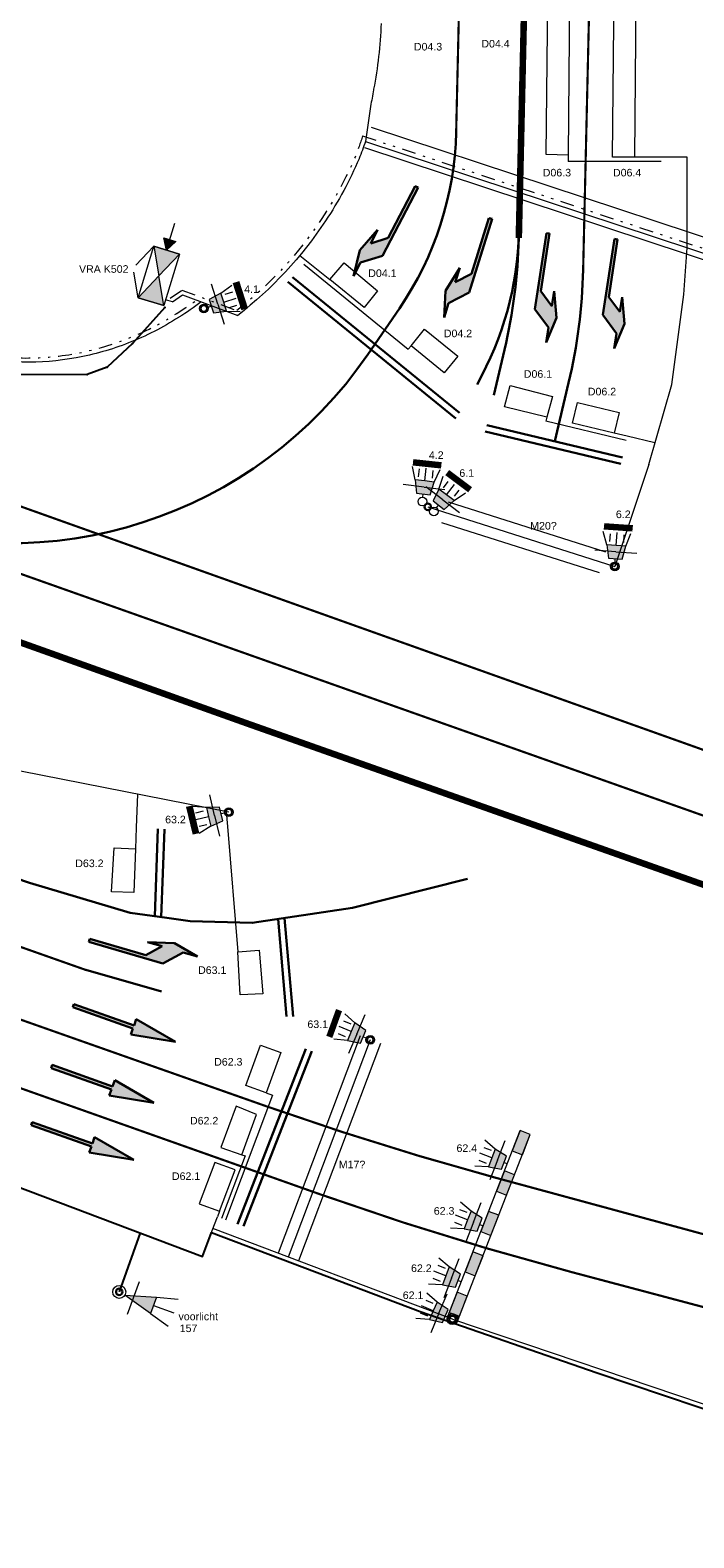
# Model space of a CAD drawing. Extents: x 133810 to 134220, y 448637 to 448926.
# Tile 9 of 13: x 134040 to 134071, y 448735 to 448804. Entities that reach past the tile are written whole.
import ezdxf
from ezdxf.enums import TextEntityAlignment as Align

# ---------------------------------------------------------------- set-up
doc = ezdxf.new("R2010")
doc.units = 0
doc.header["$MEASUREMENT"] = 0
for name, pattern in [('DGN Style 6', [17.238445, 6.344328, -3.62533, 0.009063, -3.62533, 0.009063, -3.62533]), ('VW-1-3_STREEP-N', [4, 1, -3]), ('VW-1-3_STREEP30-N', [4, 1, -3])]:
    doc.linetypes.add(name, pattern=pattern)
doc.layers.add('1-kabel nieuw', color=2, linetype='Continuous')
doc.layers.add('PNTS', color=1, linetype='Continuous')
for name, color, linetype, lineweight in [('N-WA-VW-VRI-BESTAAND-LUSSEN', 1, 'Continuous', 0), ('N-WA-VW-VRI-KABELTRACE-BESTAAND', 1, 'Continuous', 0), ('N-WA-VW-VRI-KOPPELKABEL BESTAAND', 12, 'DGN Style 6', 13), ('N-WA-VW-VRI-MANTELBUIS-BESTAAND', 1, 'Continuous', 0), ('N-WA-VW-VRI-MEUBILAIR', 7, 'Continuous', 13), ('N-WA-VW-VRI-MEUBILAIR POLITIEPANEEL', 7, 'Continuous', 13), ('N-WA-VW-VRI-MEUBILAIR VRI KAST', 7, 'Continuous', 13), ('N-WA-VW-VRI-UITLEGGER', 7, 'Continuous', 0), ('N-WA-VW-VRI-UITLEGGER BESTAAND', 1, 'Continuous', 0), ('N-WA-VW-VRI-UITSLIJPER BESTAAND', 11, 'Continuous', 0), ('N-WE-VW-MARKERING_LANGS_STREEP_13_010-G', 7, 'VW-1-3_STREEP-N', 0), ('N-WE-VW-MARKERING_LANGS_STREEP_13_030-G', 7, 'VW-1-3_STREEP30-N', 30), ('N-WE-VW-MARKERING_LANGS_STREEP_DOORGETROKKEN_010-G', 7, 'Continuous', 30), ('N-WE-VW-MARKERING_PIJL-S', 7, 'Continuous', 30), ('N-WE-VW-VRI-MAST', 4, 'Continuous', 30), ('N-WE-VW-VRI-MAST BESTAAND', 1, 'Continuous', 30), ('N-WE-VW-VRI-TEKST', 7, 'Continuous', 0), ('N-WE-VW-VRI-TEKST LUSSEN BESTAAND', 1, 'Continuous', 0)]:
    doc.layers.add(name, color=color, linetype=linetype, lineweight=lineweight)
doc.styles.add('Style-romans', font='romans.shx')
doc.styles.add('StyleArial', font='arial.ttf')
doc.styles.add('wos_iso', font='isocpeur.ttf')
doc.dimstyles.new('1_200', dxfattribs={"dimtxt": 0.5, "dimasz": 0.5, "dimexe": 0.15, "dimexo": 0.15, "dimgap": 0.25, "dimtad": 1, "dimdec": 0, "dimdsep": 46, "dimtxsty": 'Style-romans', "dimcen": 0, "dimclrd": 7, "dimclre": 7, "dimazin": 3, "dimtfac": 1, "dimtdec": 0, "dimtmove": 0, "dimatfit": 1, "dimfxl": 1, "dimfrac": 2, "dimtolj": 1, "dimlwd": 0, "dimlwe": 0, "dimarcsym": 0})

# ---------------------------------------------------------------- blocks, each defined once
blk = doc.blocks.new('3LTEST_2')
at = {"layer": 'N-WA-VW-VRI-MEUBILAIR', "ltscale": 0.1}
blk.add_hatch(color=256, dxfattribs=at).paths.add_polyline_path([(0.0761, -0.0439), (0.0161, -0.0319), (0.0161, 0.0321), (0.0761, 0.0441), (0.0761, 0.0001)])
for p, q in [((0.0001, 0.0001), (0.0161, 0.0001)), ((0.0761, 0.0441), (0.1361, 0.0641)), ((0.0761, 0.0001), (0.1361, 0.0001)), ((0.1281, 0.0321), (0.0921, 0.0321)), ((0.0761, -0.0439), (0.1361, -0.0639)), ((0.1281, -0.0319), (0.0921, -0.0319))]:
    blk.add_line(p, q, dxfattribs=at)
at = {"layer": 'N-WA-VW-VRI-MEUBILAIR', "ltscale": 0.1, "flags": 128}
blk.add_lwpolyline([(0.0761, -0.0439), (0.0761, 0.0001), (0.0761, 0.0441), (0.0161, 0.0321), (0.0161, -0.0319)], close=True, dxfattribs=at)
blk = doc.blocks.new('3L30')
at = {"layer": 'N-WA-VW-VRI-MEUBILAIR', "ltscale": 0.1}
blk.add_circle((0, 0), 0.2, dxfattribs=at)
at = {"layer": 'N-WA-VW-VRI-MEUBILAIR', "ltscale": 0.1, "xscale": 10, "yscale": 10, "zscale": 10}
blk.add_blockref('3LTEST_2', (0.199, -0.001), dxfattribs=at)
blk = doc.blocks.new('*U0')
at = {"layer": 'N-WA-VW-VRI-MEUBILAIR'}
for q in [(0, 0.0972), (0, -0.0972)]:
    blk.add_line((0, 0), q, dxfattribs=at)
blk = doc.blocks.new('*U12')
at = {"layer": 'N-WA-VW-VRI-MEUBILAIR', "ltscale": 0.1, "rotation": 339.4765140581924}
blk.add_blockref('3L30', (-0.743, 0.237), dxfattribs=at)
at = {"layer": 'N-WA-VW-VRI-MEUBILAIR', "xscale": 9.999999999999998, "yscale": 9.999999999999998, "zscale": 9.999999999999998, "rotation": 339.4765140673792}
blk.add_blockref('*U0', (-0.11, 0), dxfattribs=at)
blk = doc.blocks.new('3LTEST_4')
at = {"layer": 'N-WA-VW-VRI-MEUBILAIR', "ltscale": 0.1}
blk.add_hatch(color=256, dxfattribs=at).paths.add_polyline_path([(0.0761, -0.0439), (0.0161, -0.0319), (0.0161, 0.0321), (0.0761, 0.0441), (0.0761, 0.0001)])
for p, q in [((0.0001, 0.0001), (0.0161, 0.0001)), ((0.0761, 0.0441), (0.1361, 0.0641)), ((0.0761, 0.0001), (0.1361, 0.0001)), ((0.1281, 0.0321), (0.0921, 0.0321)), ((0.0761, -0.0439), (0.1361, -0.0639)), ((0.1281, -0.0319), (0.0921, -0.0319))]:
    blk.add_line(p, q, dxfattribs=at)
at = {"layer": 'N-WA-VW-VRI-MEUBILAIR', "ltscale": 0.1, "flags": 128}
blk.add_lwpolyline([(0.0761, -0.0439), (0.0761, 0.0001), (0.0761, 0.0441), (0.0161, 0.0321), (0.0161, -0.0319)], close=True, dxfattribs=at)
blk = doc.blocks.new('3L30_2')
at = {"layer": 'N-WA-VW-VRI-MEUBILAIR', "ltscale": 0.1}
blk.add_circle((0, 0), 0.2, dxfattribs=at)
at = {"layer": 'N-WA-VW-VRI-MEUBILAIR', "ltscale": 0.1, "xscale": 10, "yscale": 10, "zscale": 10}
blk.add_blockref('3LTEST_4', (0.199, -0.001), dxfattribs=at)
blk = doc.blocks.new('*U18')
at = {"layer": 'N-WA-VW-VRI-MEUBILAIR', "ltscale": 0.1, "rotation": 339.4765140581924}
blk.add_blockref('3L30_2', (-0.743, 0.237), dxfattribs=at)
at = {"layer": 'N-WA-VW-VRI-MEUBILAIR', "xscale": 10, "yscale": 10, "zscale": 10, "rotation": 339.4765140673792}
blk.add_blockref('*U0', (-0.11, 0), dxfattribs=at)
blk = doc.blocks.new('3LTEST_3')
at = {"layer": 'N-WA-VW-VRI-MEUBILAIR', "ltscale": 0.1}
blk.add_hatch(color=256, dxfattribs=at).paths.add_polyline_path([(0.0761, -0.0439), (0.0161, -0.0319), (0.0161, 0.0321), (0.0761, 0.0441), (0.0761, 0.0001)])
for p, q in [((0.0001, 0.0001), (0.0161, 0.0001)), ((0.0761, 0.0441), (0.1361, 0.0641)), ((0.0761, 0.0001), (0.1361, 0.0001)), ((0.1281, 0.0321), (0.0921, 0.0321)), ((0.0761, -0.0439), (0.1361, -0.0639)), ((0.1281, -0.0319), (0.0921, -0.0319))]:
    blk.add_line(p, q, dxfattribs=at)
at = {"layer": 'N-WA-VW-VRI-MEUBILAIR', "ltscale": 0.1, "flags": 128}
blk.add_lwpolyline([(0.0761, -0.0439), (0.0761, 0.0001), (0.0761, 0.0441), (0.0161, 0.0321), (0.0161, -0.0319)], close=True, dxfattribs=at)
blk = doc.blocks.new('3L30_1')
at = {"layer": 'N-WA-VW-VRI-MEUBILAIR', "ltscale": 0.1}
blk.add_circle((0, 0), 0.2, dxfattribs=at)
at = {"layer": 'N-WA-VW-VRI-MEUBILAIR', "ltscale": 0.1, "xscale": 9.999999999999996, "yscale": 9.999999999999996, "zscale": 9.999999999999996}
blk.add_blockref('3LTEST_3', (0.199, -0.001), dxfattribs=at)
blk = doc.blocks.new('*U15')
at = {"layer": 'N-WA-VW-VRI-MEUBILAIR', "ltscale": 0.1, "rotation": 339.4765140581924}
blk.add_blockref('3L30_1', (-0.743, 0.237), dxfattribs=at)
at = {"layer": 'N-WA-VW-VRI-MEUBILAIR', "xscale": 9.999999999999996, "yscale": 9.999999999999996, "zscale": 9.999999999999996, "rotation": 339.4765140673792}
blk.add_blockref('*U0', (-0.11, 0), dxfattribs=at)
blk = doc.blocks.new('N-SVW-MARKERING_PIJL_RD_5.0_1')
at = {"layer": 'N-WE-VW-MARKERING_PIJL-S', "extrusion": (0, 0, -1)}
blk.add_hatch(color=256, dxfattribs=at).paths.add_polyline_path([(-4.713, -1.67), (-2.906, -0.632), (-2.806, -0.915), (-0.025, 0.071), (0.025, -0.071), (-2.756, -1.056), (-2.655, -1.339)])
at = {"layer": 'N-WE-VW-MARKERING_PIJL-S'}
for p, q in [((-0.025, -0.071), (0.025, 0.071)), ((0.025, 0.071), (2.806, -0.915)), ((-0.025, -0.071), (2.756, -1.056)), ((2.906, -0.632), (2.806, -0.915)), ((4.713, -1.67), (2.906, -0.632)), ((2.756, -1.056), (2.655, -1.339)), ((4.713, -1.67), (2.655, -1.339))]:
    blk.add_line(p, q, dxfattribs=at)
blk = doc.blocks.new('N-SVW-MARKERING_PIJL_LA_5.0_1')
at = {"layer": 'N-WE-VW-MARKERING_PIJL-S', "extrusion": (0, 0, -1)}
blk.add_hatch(color=256, dxfattribs=at).paths.add_polyline_path([(-3.389, -1.061), (-4.318, -0.55), (-4.99, -0.745), (-3.921, -0.122), (-2.685, -0.076), (-3.353, -0.27), (-2.61, -0.679), (-0.021, 0.072), (0.021, -0.072)])
at = {"layer": 'N-WE-VW-MARKERING_PIJL-S'}
for p, q in [((-0.021, -0.072), (0.021, 0.072)), ((0.021, 0.072), (2.61, -0.679)), ((-0.021, -0.072), (3.389, -1.061)), ((2.61, -0.679), (3.353, -0.27)), ((3.921, -0.122), (2.685, -0.076)), ((2.685, -0.076), (3.353, -0.27)), ((3.389, -1.061), (4.318, -0.55)), ((4.99, -0.745), (3.921, -0.122)), ((4.318, -0.55), (4.99, -0.745))]:
    blk.add_line(p, q, dxfattribs=at)
blk = doc.blocks.new('N-SVW-MARKERING_PIJL_LA_5.0_3')
at = {"layer": 'N-WE-VW-MARKERING_PIJL-S', "extrusion": (0, 0, -1)}
blk.add_hatch(color=256, dxfattribs=at).paths.add_polyline_path([(0.08, -5.045), (-0.396, -3.903), (-0.279, -2.672), (-0.175, -3.36), (0.329, -2.677), (-0.074, -0.011), (0.074, 0.011), (0.605, -3.499), (-0.025, -4.353)])
at = {"layer": 'N-WE-VW-MARKERING_PIJL-S'}
for p, q in [((-0.074, 0.011), (-0.605, -3.499)), ((-0.074, 0.011), (0.074, -0.011)), ((0.074, -0.011), (-0.329, -2.677)), ((-0.329, -2.677), (0.175, -3.36)), ((0.279, -2.672), (0.175, -3.36)), ((0.396, -3.903), (0.279, -2.672)), ((-0.605, -3.499), (0.025, -4.353)), ((-0.08, -5.045), (0.396, -3.903)), ((0.025, -4.353), (-0.08, -5.045))]:
    blk.add_line(p, q, dxfattribs=at)
blk = doc.blocks.new('N-SVW-MARKERING_PIJL_RA_5.0_2')
at = {"layer": 'N-WE-VW-MARKERING_PIJL-S'}
blk.add_hatch(color=256, dxfattribs=at).paths.add_polyline_path([(-2.912, -4.12), (-2.623, -2.918), (-1.801, -1.993), (-2.123, -2.61), (-1.314, -2.355), (-0.066, 0.035), (0.066, -0.035), (-1.576, -3.182), (-2.588, -3.5)])
for p, q in [((-0.066, 0.035), (-1.314, -2.355)), ((0.066, -0.035), (-0.066, 0.035)), ((0.066, -0.035), (-1.576, -3.182)), ((-2.623, -2.918), (-1.801, -1.993)), ((-1.801, -1.993), (-2.123, -2.61)), ((-1.314, -2.355), (-2.123, -2.61)), ((-2.912, -4.12), (-2.623, -2.918)), ((-1.576, -3.182), (-2.588, -3.5)), ((-2.588, -3.5), (-2.912, -4.12))]:
    blk.add_line(p, q, dxfattribs=at)
blk = doc.blocks.new('N-SVW-MARKERING_PIJL_RA_5.0_3')
at = {"layer": 'N-WE-VW-MARKERING_PIJL-S'}
blk.add_hatch(color=256, dxfattribs=at).paths.add_polyline_path([(-2.141, -4.569), (-2.068, -3.334), (-1.422, -2.279), (-1.631, -2.943), (-0.879, -2.55), (-0.072, 0.022), (0.072, -0.022), (-0.991, -3.41), (-1.931, -3.901)])
for p, q in [((-0.072, 0.022), (-0.879, -2.55)), ((0.072, -0.022), (-0.072, 0.022)), ((0.072, -0.022), (-0.991, -3.41)), ((-2.068, -3.334), (-1.422, -2.279)), ((-1.422, -2.279), (-1.631, -2.943)), ((-0.879, -2.55), (-1.631, -2.943)), ((-2.141, -4.569), (-2.068, -3.334)), ((-0.991, -3.41), (-1.931, -3.901)), ((-1.931, -3.901), (-2.141, -4.569))]:
    blk.add_line(p, q, dxfattribs=at)
blk = doc.blocks.new('3LTEST')
at = {"layer": 'N-WA-VW-VRI-MEUBILAIR'}
blk.add_hatch(color=256, dxfattribs=at).paths.add_polyline_path([(0.0761, -0.0438), (0.0161, -0.0318), (0.0161, 0.0322), (0.0761, 0.0442), (0.0761, 0.0002)])
for p, q in [((0.0001, 0.0002), (0.0161, 0.0002)), ((0.0761, 0.0442), (0.1361, 0.0642)), ((0.0761, 0.0002), (0.1361, 0.0002)), ((0.1281, 0.0322), (0.0921, 0.0322)), ((0.0761, -0.0438), (0.1361, -0.0638)), ((0.1281, -0.0318), (0.0921, -0.0318))]:
    blk.add_line(p, q, dxfattribs=at)
at = {"layer": 'N-WA-VW-VRI-MEUBILAIR', "flags": 128}
blk.add_lwpolyline([(0.0761, -0.0438), (0.0761, 0.0002), (0.0761, 0.0442), (0.0161, 0.0322), (0.0161, -0.0318)], close=True, dxfattribs=at)
blk = doc.blocks.new('3L30P')
at = {"layer": 'N-WA-VW-VRI-MEUBILAIR', "xscale": 10, "yscale": 10, "zscale": 10}
blk.add_blockref('3LTEST', (-0.001, -0.002), dxfattribs=at)
blk = doc.blocks.new('*U7')
at = {"layer": 'N-WA-VW-VRI-MEUBILAIR'}
for q in [(0, 0.972), (0, -0.972)]:
    blk.add_line((0, 0), q, dxfattribs=at)
blk = doc.blocks.new('*U4')
at = {"layer": 'N-WA-VW-VRI-MEUBILAIR'}
for name, p, rotation in [('3L30P', (0.735, 0.281), 207.79170777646), ('*U7', (0.314, 0.059), 27.79170778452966)]:
    blk.add_blockref(name, p, dxfattribs=dict(at, rotation=rotation))
blk = doc.blocks.new('3LTEST_1')
at = {"layer": 'N-WA-VW-VRI-MEUBILAIR'}
blk.add_hatch(color=256, dxfattribs=at).paths.add_polyline_path([(0.0761, -0.0438), (0.0161, -0.0318), (0.0161, 0.0322), (0.0761, 0.0442), (0.0761, 0.0002)])
for p, q in [((0.0001, 0.0002), (0.0161, 0.0002)), ((0.0761, 0.0442), (0.1361, 0.0642)), ((0.0761, 0.0002), (0.1361, 0.0002)), ((0.1281, 0.0322), (0.0921, 0.0322)), ((0.0761, -0.0438), (0.1361, -0.0638)), ((0.1281, -0.0318), (0.0921, -0.0318))]:
    blk.add_line(p, q, dxfattribs=at)
at = {"layer": 'N-WA-VW-VRI-MEUBILAIR', "flags": 128}
blk.add_lwpolyline([(0.0761, -0.0438), (0.0761, 0.0002), (0.0761, 0.0442), (0.0161, 0.0322), (0.0161, -0.0318)], close=True, dxfattribs=at)
blk = doc.blocks.new('3L30P_1')
at = {"layer": 'N-WA-VW-VRI-MEUBILAIR', "xscale": 10, "yscale": 10, "zscale": 10}
blk.add_blockref('3LTEST_1', (-0.001, -0.002), dxfattribs=at)
blk = doc.blocks.new('*U11')
at = {"layer": 'N-WA-VW-VRI-MEUBILAIR'}
for q in [(0, 0.972), (0, -0.972)]:
    blk.add_line((0, 0), q, dxfattribs=at)
blk = doc.blocks.new('*U8')
at = {"layer": 'N-WA-VW-VRI-MEUBILAIR'}
for name, p, rotation in [('3L30P_1', (0.735, 0.281), 207.79170777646), ('*U11', (0.314, 0.059), 27.79170778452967)]:
    blk.add_blockref(name, p, dxfattribs=dict(at, rotation=rotation))
blk = doc.blocks.new('*U1')
at = {"color": 0, "linetype": 'ByBlock', "lineweight": -2}
for p, q in [((0.04, 0.08), (0.04, -0.08)), ((0.14, 0.04), (0.2366, 0.0659)), ((0.14, 0), (0.24, 0)), ((0.14, -0.04), (0.2366, -0.0659))]:
    blk.add_line(p, q, dxfattribs=at)
at = {"color": 0, "linetype": 'ByBlock', "lineweight": -2, "flags": 128}
blk.add_lwpolyline([(0, 0), (0.14, 0.04), (0.14, -0.04)], close=True, dxfattribs=at)
at = {"color": 0, "linetype": 'ByBlock', "lineweight": -2, "extrusion": (0, 0, -1)}
blk.add_solid([(0, 0), (-0.14, 0.04), (-0.14, -0.04)], dxfattribs=at)
at = {"color": 0, "linetype": 'ByBlock', "lineweight": -2, "style": 'wos_iso'}
blk.add_attdef('X.X', text='', height=0.05, rotation=0, dxfattribs=at).set_placement((0.2675, 0), align=Align.MIDDLE_LEFT)
blk = doc.blocks.new('*U42')
at = {"layer": 'N-WA-VW-VRI-MEUBILAIR', "ltscale": 0.1}
blk.add_circle((-1.513, 1.173), 0.3, dxfattribs=at)
at = {"layer": 'N-WA-VW-VRI-MEUBILAIR', "ltscale": 0.1, "xscale": 10, "yscale": 10, "zscale": 10, "rotation": 324.315549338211}
blk.add_blockref('*U1', (-1.301, 0.961), dxfattribs=at)
blk = doc.blocks.new('*U2')
at = {"color": 0, "linetype": 'ByBlock', "lineweight": -2}
for p, q in [((-0.124, -0.0352), (-0.0166, -0.0888)), ((0.124, -0.0352), (0.0166, -0.0888))]:
    blk.add_line(p, q, dxfattribs=at)
at = {"color": 0, "linetype": 'ByBlock', "lineweight": -2, "flags": 128}
for points in [[(-0.124, -0.0352), (0, 0.0268), (-0.124, 0.0888)], [(0.124, 0.0888), (0, 0.0268), (0.124, -0.0352)]]:
    blk.add_lwpolyline(points, close=True, dxfattribs=at)
at = {"color": 0, "linetype": 'ByBlock', "lineweight": -2}
for points in [[(-0.124, -0.0352), (0, 0.0268), (-0.124, 0.0888)], [(0.124, 0.0888), (0, 0.0268), (0.124, -0.0352)]]:
    blk.add_solid(points, dxfattribs=at)
blk.add_3dface([(-0.124, 0.0888), (0.124, 0.0888), (0.124, -0.0352), (-0.124, -0.0352)], dxfattribs=at)
blk = doc.blocks.new('*U51')
at = {"layer": 'N-WA-VW-VRI-MEUBILAIR POLITIEPANEEL'}
for p, q in [((0, -0.653), (0, 0.653)), ((-0.289, -0.153), (0, -0.653)), ((-0.289, -0.153), (0.289, -0.153))]:
    blk.add_line(p, q, dxfattribs=at)
at = {"layer": 'N-WA-VW-VRI-MEUBILAIR POLITIEPANEEL', "flags": 128}
blk.add_lwpolyline([(0.289, -0.153), (0, -0.653), (-0.289, -0.153)], close=True, dxfattribs=at)
at = {"layer": 'N-WA-VW-VRI-MEUBILAIR POLITIEPANEEL', "extrusion": (0, 0, -1)}
blk.add_solid([(-0.289, -0.153), (0, -0.653), (0.289, -0.153)], dxfattribs=at)

msp = doc.modelspace()

# ---------------------------------------------------------------- linework, layer by layer
at = {"layer": '1-kabel nieuw'}
msp.add_line((134044.999, 448748.982), (134044.039, 448746.261), dxfattribs=at)
for points, elevation in [([(134046.147, 448791.669), (134044.645, 448790.01), (134043.483, 448788.911), (134042.559, 448788.583), (134037.043, 448788.558), (134034.379, 448789.038), (134030.216, 448790.605), (134027.001, 448791.97), (134023.79, 448792.96), (134015.17, 448796.015), (134001.798, 448800.942), (133986.38, 448806.218), (133975.251, 448810.211), (133967.148, 448812.88), (133960.239, 448815.385), (133958.969, 448815.837)], 1.076), ([(134008.679, 448762.305), (134029.101, 448754.988), (134047.873, 448747.896), (134048.291, 448749.004), (134057.919, 448745.354), (134066.083, 448742.533), (134072.295, 448740.43), (134139.88, 448718.62)], 1.343)]:
    msp.add_lwpolyline(points, dxfattribs=dict(at, elevation=elevation))
at = {"layer": 'N-WA-VW-VRI-BESTAAND-LUSSEN', "flags": 128}
for points in [[(134064.917, 448818.716), (134064.748, 448798.692), (134063.732, 448798.734), (134063.943, 448818.716)], [(134066.991, 448818.631), (134067.965, 448818.631), (134067.796, 448798.607), (134066.78, 448798.607)], [(134054.411, 448793.725), (134055.949, 448792.437), (134055.326, 448791.67), (134053.746, 448792.955)], [(134058.117, 448790.674), (134059.651, 448789.427), (134059.027, 448788.66), (134057.494, 448789.907)], [(134062.062, 448788.078), (134064.015, 448787.569), (134063.762, 448786.613), (134061.805, 448787.081)], [(134065.176, 448787.292), (134067.098, 448786.832), (134066.868, 448785.871), (134064.946, 448786.33)], [(134043.8, 448766.742), (134044.787, 448766.703), (134044.716, 448764.686), (134043.686, 448764.719)], [(134049.5, 448761.944), (134050.485, 448762.025), (134050.657, 448760.014), (134049.621, 448759.963)], [(134050.552, 448757.645), (134051.483, 448757.307), (134050.806, 448755.444), (134049.874, 448755.783)], [(134048.715, 448752.921), (134049.689, 448752.582), (134050.366, 448754.445), (134049.435, 448754.826)], [(134048.661, 448749.982), (134049.381, 448751.887), (134048.449, 448752.226), (134047.73, 448750.321)]]:
    msp.add_lwpolyline(points, close=True, dxfattribs=at)
at = {"layer": 'N-WA-VW-VRI-KABELTRACE-BESTAAND', "ltscale": 0.1}
for p, q in [((134055.622, 448800.945), (134055.391, 448799.332)), ((134055.391, 448799.332), (134078.299, 448791.759)), ((134052.37, 448794.074), (134052.68, 448793.821)), ((134070.077, 448792.266), (134070.235, 448794.425)), ((134046.492, 448791.932), (134046.177, 448792.028)), ((134046.492, 448791.932), (134046.951, 448792.247)), ((134046.951, 448792.247), (134049.5, 448791.305)), ((134068.742, 448785.423), (134067.465, 448785.728)), ((134068.457, 448784.43), (134066.889, 448779.729)), ((134058.264, 448782.471), (134066.889, 448779.729)), ((134049.089, 448768.392), (134039.484, 448770.278)), ((134044.886, 448769.217), (134044.825, 448767.677)), ((134048.968, 448768.415), (134049.024, 448767.733)), ((134055.616, 448757.89), (134051.83, 448747.868)), ((134048.325, 448749.092), (134048.561, 448749.717)), ((134059.403, 448745.007), (134048.358, 448749.18)), ((134059.403, 448745.007), (134072.359, 448740.619))]:
    msp.add_line(p, q, dxfattribs=at)
at = {"layer": 'N-WA-VW-VRI-KABELTRACE-BESTAAND', "ltscale": 0.1, "flags": 128}
for points in [[(134056.113, 448804.769, -0.037373), (134055.768, 448801.735), (134055.766, 448801.725), (134055.764, 448801.714, -0.014879), (134055.622, 448800.945)], [(134055.391, 448799.332, -0.014847), (134055.099, 448798.535), (134055.097, 448798.531), (134055.096, 448798.527, -0.045217), (134053.551, 448795.663), (134053.55, 448795.663, -0.082235), (134049.5, 448791.305)], [(134047.82, 448791.926, -0.020824), (134046.792, 448791.221), (134046.783, 448791.216), (134046.775, 448791.21, -0.049116), (134044.471, 448790.036), (134044.47, 448790.036), (134044.468, 448790.035, -0.048954), (134042.045, 448789.347), (134042.044, 448789.347, -0.048161), (134039.56, 448789.14), (134037.122, 448789.267, -0.026441), (134035.327, 448789.552), (134035.326, 448789.552, -0.026422), (134033.562, 448790.027)]]:
    msp.add_lwpolyline(points, format="xyb", dxfattribs=at)
for points in [[(134070.235, 448794.425), (134070.235, 448798.607), (134069.029, 448798.607)], [(134068.457, 448784.43), (134069.516, 448788.119), (134070.077, 448792.266)], [(134031.739, 448753.995), (134047.874, 448747.899), (134048.325, 448749.092)]]:
    msp.add_lwpolyline(points, dxfattribs=at)
at = {"layer": 'N-WA-VW-VRI-KOPPELKABEL BESTAAND', "ltscale": 0.1}
for p, q in [((134055.263, 448799.585), (134080.554, 448791.224)), ((134046.379, 448792.098), (134046.923, 448792.47)), ((134046.923, 448792.47), (134049.465, 448791.531))]:
    msp.add_line(p, q, dxfattribs=at)
at = {"layer": 'N-WA-VW-VRI-KOPPELKABEL BESTAAND', "ltscale": 0.1, "flags": 128}
for points in [[(134055.263, 448799.585, -0.018428), (134054.913, 448798.608, -0.045249), (134053.384, 448795.773), (134053.384, 448795.773, -0.08069), (134049.465, 448791.531)], [(134033.624, 448790.217, 0.026422), (134035.368, 448789.748), (134035.369, 448789.747, 0.026364), (134037.138, 448789.466), (134039.567, 448789.34, 0.048086), (134042.009, 448789.544), (134042.009, 448789.544, 0.048954), (134044.395, 448790.221), (134044.397, 448790.222), (134044.398, 448790.223, 0.049116), (134046.667, 448791.379), (134046.676, 448791.385), (134046.686, 448791.391, 0.022663), (134047.786, 448792.151)]]:
    msp.add_lwpolyline(points, format="xyb", dxfattribs=at)
at = {"layer": 'N-WA-VW-VRI-MANTELBUIS-BESTAAND'}
for p, q in [((134078.519, 448792.424), (134055.672, 448799.976)), ((134078.205, 448791.474), (134055.358, 448799.027)), ((134066.481, 448780.383), (134059.218, 448782.693)), ((134066.178, 448779.43), (134058.915, 448781.74)), ((134055.148, 448758.067), (134051.362, 448748.045)), ((134056.084, 448757.713), (134052.298, 448747.691))]:
    msp.add_line(p, q, dxfattribs=at)
at = {"layer": 'N-WA-VW-VRI-UITLEGGER'}
msp.add_circle((134059.403, 448745.007), 0.25, dxfattribs=at)
at = {"layer": 'N-WA-VW-VRI-UITLEGGER BESTAAND'}
for p, q in [((134059.171, 448745.098), (134062.529, 448753.701)), ((134059.636, 448744.916), (134062.994, 448753.519))]:
    msp.add_line(p, q, dxfattribs=at)
at = {"layer": 'N-WA-VW-VRI-UITLEGGER BESTAAND', "flags": 128}
for points in [[(134062.529, 448753.701), (134062.165, 448752.77), (134062.631, 448752.588), (134062.994, 448753.519)], [(134061.801, 448751.838), (134061.438, 448750.907), (134061.904, 448750.725), (134062.267, 448751.656)], [(134061.074, 448749.975), (134060.711, 448749.043), (134061.176, 448748.862), (134061.54, 448749.793)], [(134060.347, 448748.112), (134059.983, 448747.18), (134060.449, 448746.999), (134060.813, 448747.93)], [(134059.62, 448746.249), (134059.256, 448745.317), (134059.722, 448745.135), (134060.086, 448746.067)]]:
    msp.add_lwpolyline(points, close=True, dxfattribs=at)
at = {"layer": 'N-WA-VW-VRI-UITLEGGER BESTAAND'}
msp.add_circle((134059.403, 448745.007), 0.25, dxfattribs=at)
for points in [[(134062.529, 448753.701), (134062.165, 448752.77), (134062.994, 448753.519), (134062.631, 448752.588)], [(134061.801, 448751.838), (134061.438, 448750.907), (134062.267, 448751.656), (134061.904, 448750.725)], [(134061.074, 448749.975), (134060.711, 448749.043), (134061.54, 448749.793), (134061.176, 448748.862)], [(134059.62, 448746.249), (134059.256, 448745.317), (134060.086, 448746.067), (134059.722, 448745.135)]]:
    msp.add_solid(points, dxfattribs=at)
at = {"layer": 'N-WA-VW-VRI-UITLEGGER BESTAAND', "extrusion": (0, 0, -1)}
msp.add_solid([(-134060.347, 448748.112), (-134059.983, 448747.18), (-134060.813, 448747.93), (-134060.449, 448746.999)], dxfattribs=at)
at = {"layer": 'N-WA-VW-VRI-UITSLIJPER BESTAAND'}
for p, q in [((134064.748, 448798.692), (134064.745, 448798.407)), ((134069.029, 448798.407), (134064.745, 448798.407)), ((134069.029, 448798.607), (134067.796, 448798.607)), ((134052.554, 448793.666), (134057.368, 448789.752)), ((134052.68, 448793.821), (134053.746, 448792.955)), ((134057.494, 448789.907), (134057.368, 448789.752)), ((134063.762, 448786.613), (134063.711, 448786.42)), ((134067.418, 448785.534), (134063.711, 448786.42)), ((134067.465, 448785.728), (134066.868, 448785.871)), ((134044.825, 448767.677), (134044.787, 448766.703)), ((134049.024, 448767.733), (134049.5, 448761.944)), ((134051.11, 448755.333), (134048.935, 448749.576)), ((134050.806, 448755.444), (134051.11, 448755.333)), ((134049.837, 448752.53), (134048.748, 448749.647)), ((134049.689, 448752.582), (134049.837, 448752.53)), ((134048.661, 448749.982), (134048.561, 448749.717))]:
    msp.add_line(p, q, dxfattribs=at)
at = {"layer": 'N-WE-VW-MARKERING_LANGS_STREEP_13_010-G', "const_width": 0.1, "flags": 128}
for points in [[(134060.602, 448844.295), (134059.575, 448799.756)], [(134066.415, 448836.132), (134065.431, 448793.406)], [(134083.406, 448766.828), (134033.877, 448784.495), (134000, 448796.434), (133977.597, 448804.329)], [(133976.768, 448801.979), (134000, 448793.599), (134034.724, 448781.072), (134059.834, 448772.177), (134082.453, 448764.164)], [(133981.896, 448782.722), (134000, 448776.368), (134034.513, 448763.93), (134042.495, 448761.112)], [(133987.831, 448777.127), (134000.609, 448772.641), (134034.289, 448760.655), (134050.817, 448754.825)], [(133994.545, 448771.584), (134000, 448769.65), (134036.81, 448756.606), (134053.288, 448750.767)], [(134061.397, 448751.526), (134103.609, 448740.06)], [(134064.877, 448747.181), (134097.274, 448738.576)]]:
    msp.add_lwpolyline(points, dxfattribs=at)
for points in [[(134061.397, 448751.526, -0.018478), (134050.817, 448754.825)], [(134053.288, 448750.767, 0.020228), (134064.877, 448747.181)]]:
    msp.add_lwpolyline(points, format="xyb", dxfattribs=at)
at = {"layer": 'N-WE-VW-MARKERING_LANGS_STREEP_13_030-G', "const_width": 0.3, "flags": 128}
for points in [[(134063.601, 448844.226), (134062.464, 448794.871)], [(133985.112, 448795.571), (134000, 448790.33), (134049.926, 448772.485), (134081.444, 448761.344)]]:
    msp.add_lwpolyline(points, dxfattribs=at)
at = {"layer": 'N-WE-VW-MARKERING_LANGS_STREEP_DOORGETROKKEN_010-G'}
for p, q in [((134059.557, 448786.554), (134051.814, 448792.85)), ((134059.725, 448786.804), (134052.02, 448793.069)), ((134056.956, 448791.628), (134055.496, 448789.495)), ((134061.312, 448787.621), (134061.806, 448789.723)), ((134064.76, 448788.2), (134064.118, 448785.5)), ((134060.989, 448786.248), (134067.245, 448784.753)), ((134060.92, 448785.956), (134067.176, 448784.461)), ((134045.678, 448763.593), (134045.82, 448767.621)), ((134045.976, 448763.551), (134046.12, 448767.61)), ((134051.751, 448758.967), (134051.365, 448763.457)), ((134052.053, 448758.957), (134051.663, 448763.502)), ((134042.495, 448761.112), (134045.982, 448760.123)), ((134052.646, 448757.472), (134049.491, 448749.39)), ((134052.925, 448757.363), (134049.774, 448749.29))]:
    msp.add_line(p, q, dxfattribs=at)
at = {"layer": 'N-WE-VW-MARKERING_LANGS_STREEP_DOORGETROKKEN_010-G', "flags": 128}
for points in [[(134037.173, 448766.059), (134039.894, 448765.133), (134042.216, 448764.443), (134044.538, 448763.753), (134046.233, 448763.515)], [(134060.094, 448765.308), (134054.799, 448763.971), (134050.172, 448763.279), (134047.301, 448763.365), (134046.233, 448763.515)]]:
    msp.add_lwpolyline(points, dxfattribs=at)
at = {"layer": 'N-WE-VW-MARKERING_LANGS_STREEP_DOORGETROKKEN_010-G', "extrusion": (0, 0, -1)}
for centre, radius, start, end in [((-134044.579, 448800.102), 15, 181.3202, 214.39872), ((-134037.47, 448795.446), 25, 181.3202, 193.23399), ((-134040.437, 448793.982), 25, 181.3202, 193.37207), ((-134038.993, 448800.793), 20, 214.39872, 289.83671)]:
    msp.add_arc(centre, radius, start, end, dxfattribs=at)
at = {"layer": 'N-WE-VW-MARKERING_LANGS_STREEP_DOORGETROKKEN_010-G'}
msp.add_arc((134047.474, 448795.495), 15, 330.56633, 358.6798, dxfattribs=at)
at = {"layer": 'N-WE-VW-VRI-MAST'}
msp.add_circle((134044.039, 448746.261), 0.15, dxfattribs=at)
at = {"layer": 'N-WE-VW-VRI-MAST BESTAAND'}
for centre in [(134047.941, 448791.622), (134058.264, 448782.471), (134066.889, 448779.729), (134049.089, 448768.391), (134055.616, 448757.89), (134059.403, 448745.007)]:
    msp.add_circle(centre, 0.15, dxfattribs=at)
at = {"layer": 'PNTS'}
for p in [(134046.147, 448791.669, 1.076), (134044.645, 448790.01, 1.061), (134042.559, 448788.583, 0.895), (134043.483, 448788.911, 1.034)]:
    msp.add_point(p, dxfattribs=at)

# ---------------------------------------------------------------- block references
at = {"layer": 'N-WA-VW-VRI-MEUBILAIR', "ltscale": 0.1}
for name, p, rotation in [('*U12', (134048.671, 448791.894), 38.12179949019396), ('*U18', (134058.068, 448783.492), 103.8610474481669), ('*U12', (134058.987, 448782.907), 73.20031943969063), ('*U12', (134066.905, 448780.508), 106.4700610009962), ('*U12', (134048.34, 448768.175), 213.7984676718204), ('*U15', (134054.885, 448758.161), 177.3376900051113), ('*U42', (134045.812, 448745.54), 15.65022694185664), ('*U15', (134058.673, 448745.278), 177.3376900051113)]:
    msp.add_blockref(name, p, dxfattribs=dict(at, rotation=rotation))
at = {"layer": 'N-WA-VW-VRI-MEUBILAIR'}
for name, p, rotation in [('*U4', (134061.236, 448752.537), 310.8880598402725), ('*U8', (134060.119, 448749.675), 310.8880598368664), ('*U4', (134059.112, 448747.097), 310.8880598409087)]:
    msp.add_blockref(name, p, dxfattribs=dict(at, rotation=rotation))
at = {"layer": 'N-WA-VW-VRI-MEUBILAIR POLITIEPANEEL', "rotation": 343.1406000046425}
msp.add_blockref('*U51', (134046.412, 448794.941), dxfattribs=at)
at = {"layer": 'N-WA-VW-VRI-MEUBILAIR VRI KAST', "xscale": 9.999999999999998, "yscale": 9.999999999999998, "zscale": 9.999999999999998, "rotation": 253.1405999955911}
msp.add_blockref('*U2', (134045.606, 448793.207), dxfattribs=at)
at = {"layer": 'N-WE-VW-MARKERING_PIJL-S'}
for name, p in [('N-SVW-MARKERING_PIJL_RA_5.0_2', (134057.756, 448797.237)), ('N-SVW-MARKERING_PIJL_RA_5.0_3', (134061.159, 448795.775)), ('N-SVW-MARKERING_PIJL_LA_5.0_3', (134063.809, 448795.094)), ('N-SVW-MARKERING_PIJL_LA_5.0_3', (134066.947, 448794.822)), ('N-SVW-MARKERING_PIJL_LA_5.0_1', (134042.66, 448762.474)), ('N-SVW-MARKERING_PIJL_RD_5.0_1', (134041.915, 448759.468)), ('N-SVW-MARKERING_PIJL_RD_5.0_1', (134040.924, 448756.657)), ('N-SVW-MARKERING_PIJL_RD_5.0_1', (134039.995, 448754.024))]:
    msp.add_blockref(name, p, dxfattribs=at)

# ---------------------------------------------------------------- texts
at = {"layer": 'N-WE-VW-VRI-TEKST', "color": 7, "char_height": 0.35, "attachment_point": 1, "line_spacing_factor": 0.8, "style": 'StyleArial'}
for s, insert in [('VRA K502', (134042.182, 448793.62)), ('4.1', (134049.801, 448792.689)), ('4.2', (134058.318, 448785.035)), ('6.1', (134059.723, 448784.208)), ('6.2', (134066.941, 448782.304)), ('M20?', (134062.99, 448781.776)), ('63.2', (134046.154, 448768.226)), ('63.1', (134052.715, 448758.783)), ('62.4', (134059.591, 448753.065)), ('M17?', (134054.163, 448752.312)), ('62.3', (134058.543, 448750.172)), ('62.2', (134057.494, 448747.528)), ('62.1', (134057.112, 448746.282)), ('voorlicht', (134046.77, 448745.304)), ('157', (134046.826, 448744.757))]:
    msp.add_mtext(s, dxfattribs=dict(at, insert=insert))
at = {"layer": 'N-WE-VW-VRI-TEKST LUSSEN BESTAAND', "char_height": 0.35, "attachment_point": 1, "line_spacing_factor": 0.8, "style": 'StyleArial'}
for s, insert in [('D04.3', (134057.626, 448803.874)), ('D04.4', (134060.738, 448804.012)), ('D06.3', (134063.569, 448798.065)), ('D06.4', (134066.808, 448798.065)), ('D04.1', (134055.522, 448793.426)), ('D04.2', (134059.007, 448790.648)), ('D06.1', (134062.695, 448788.777)), ('D06.2', (134065.649, 448787.966)), ('D63.2', (134042.009, 448766.205)), ('D63.1', (134047.673, 448761.279)), ('D62.3', (134048.415, 448757.049)), ('D62.2', (134047.3, 448754.333)), ('D62.1', (134046.467, 448751.774))]:
    msp.add_mtext(s, dxfattribs=dict(at, insert=insert))

# ---------------------------------------------------------------- leaders
at = {"layer": 'N-WA-VW-VRI-MEUBILAIR'}
for points in [[(134049.414, 448792.83), (134049.809, 448791.585)], [(134057.585, 448784.541), (134058.883, 448784.39)], [(134060.215, 448783.255), (134059.176, 448784.047)], [(134067.708, 448781.469), (134066.404, 448781.561)], [(134047.265, 448768.669), (134047.565, 448767.398)], [(134054.163, 448759.258), (134053.723, 448758.028)]]:
    msp.add_leader(points, dimstyle='1_200', override={"dimscale": 1, "dimclrd": 0, "dimlwd": 65534}, dxfattribs=at)

doc.saveas('drawing.dxf')
